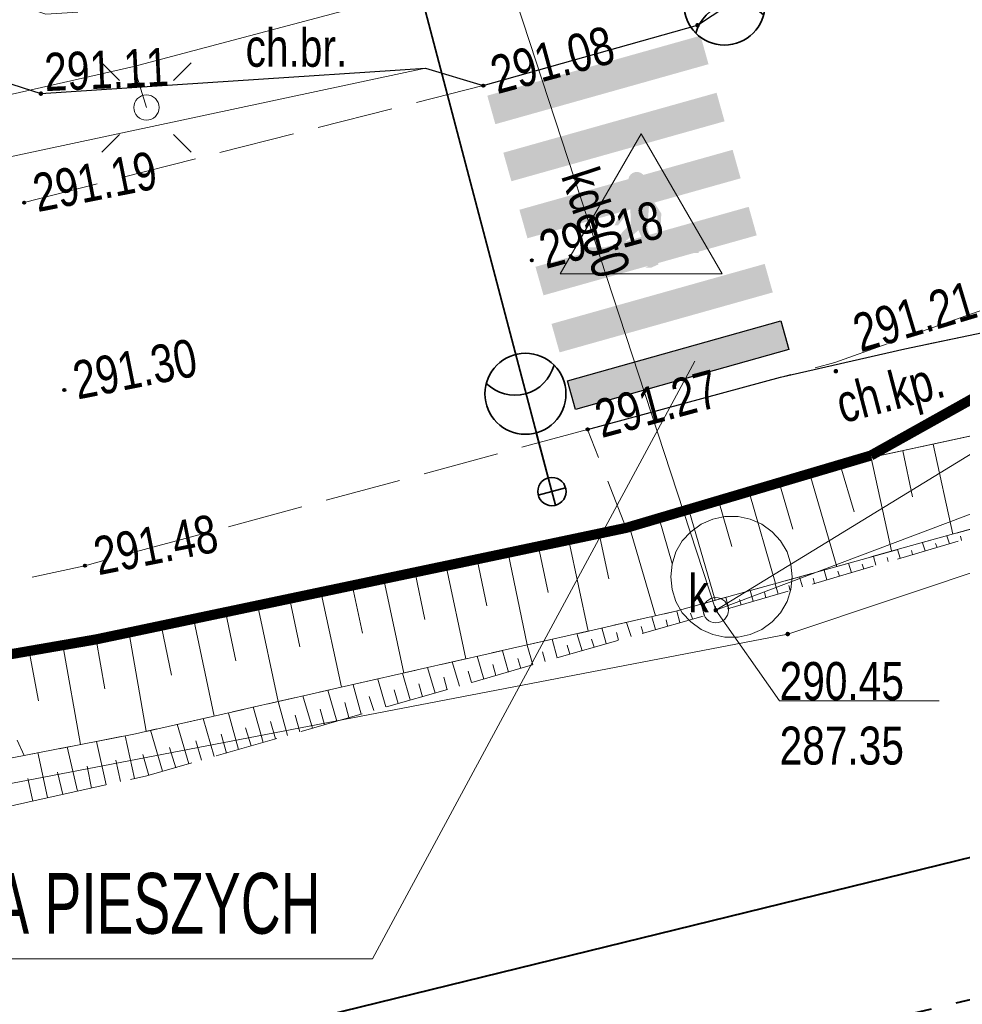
# Model space of a CAD drawing. Header units: metres. Extents: x 7437397 to 7437781, y 5556608 to 5556944.
# Tile 5 of 46: x 7437499 to 7437517, y 5556660 to 5556679. Entities that reach past the tile are written whole.
import ezdxf

# ---------------------------------------------------------------- set-up
doc = ezdxf.new("R2010")
doc.units = ezdxf.units.M
doc.header["$MEASUREMENT"] = 0
for name, pattern in [('314-500', [2.5, 2, -0.5]), ('BUBZ01-500', [1.75, 1.25, -0.5]), ('KTCR02-500', [1.5, 1, -0.5]), ('KTJZ01-500', [2, 1.5, -0.5])]:
    doc.linetypes.add(name, pattern=pattern)
doc.layers.get('0').update_dxf_attribs({"color": 250, "lineweight": 5})
for name, color, linetype, lineweight in [('203-Punkt załamania granicy działki nie stabilizowany', 7, 'Continuous', 5), ('_PROJ_WYMIARY', 7, 'Continuous', 9), ('_PROJ_ZAGOSPODAROWANIE', 7, 'Continuous', 13), ('BUBZ01', 250, 'Continuous', 5), ('BUIB02_01', 250, 'Continuous', 5), ('EGBD03', 250, 'Continuous', 5), ('EGBP04_03', 250, 'Continuous', 5), ('Elektryka_oswietlenie_zewnetrzne', 1, 'Continuous', 35), ('ELEKTRYKA_TRASY', 1, 'Continuous', 35), ('KTCR02', 250, 'Continuous', 5), ('KTJZ01', 250, 'Continuous', 5), ('KTKR01', 250, 'Continuous', 5), ('KTOK01', 250, 'Continuous', 5), ('latarnia na słupie lub maszcie (punkt)', 7, 'Continuous', 5), ('MPZP', 250, 'Continuous', 5), ('przewód kanalizacyjny (linia)', 7, 'Continuous', 5), ('przewód kanalizacyjny (linia)-Atr1', 7, 'Continuous', 5), ('punkt o określonej wysokości (sieć kanalizacyjna)', 7, 'Continuous', 5), ('punkt o określonej wysokości (sieć kanalizacyjna)-Atr2', 7, 'Continuous', 5), ('punkt o określonej wysokości (sieć kanalizacyjna)-Atr3', 7, 'Continuous', 5), ('punkt wysokościowy naturalny', 7, 'Continuous', 5), ('punkt wysokościowy sztuczny', 7, 'Continuous', 5), ('RTPW01', 250, 'Continuous', 5), ('RTPW02', 250, 'Continuous', 5), ('rzedne dla projektanta', 250, 'Continuous', 5), ('SUPE_01', 250, 'Continuous', 5), ('SUSM01', 250, 'Continuous', 5), ('SUSM04_01_E', 250, 'Continuous', 5), ('słup (punkt)', 7, 'Continuous', 5), ('właz - siec kanalizacyjna (powierzchnia)', 7, 'Continuous', 5), ('właz okrągły - siec kanalizacyjna (punkt)', 7, 'Continuous', 5), ('właz okrągły - siec kanalizacyjna (punkt)-Atr17', 7, 'Continuous', 5)]:
    doc.layers.add(name, color=color, linetype=linetype, lineweight=lineweight)
doc.layers.add('ZNAKI_POZIOME', color=253, linetype='Continuous')
doc.styles.add('DROGI', font='arial.ttf', dxfattribs={"width": 0.55, "height": 1.25})
doc.styles.get("Standard").update_dxf_attribs({"font": 'txt.shx', "width": 0.75})
doc.linetypes.add('KTOK01-500', pattern='A,1.75,[13,dgnlstyle-rozp_2015.shx,S=0.002778,R=0,X=0,Y=0],1.75', length=3.5)

# ---------------------------------------------------------------- blocks, each defined once
blk = doc.blocks.new('PW01')
at = {"layer": 'punkt wysokościowy naturalny', "linetype": 'Continuous', "lineweight": 13}
h = blk.add_hatch(color=0, dxfattribs=at)
edge = h.paths.add_edge_path()
edge.add_arc((0, 0), 0.45, 0, 360)
blk = doc.blocks.new('US22')
at = {"color": 0, "linetype": 'Continuous', "lineweight": 13, "ltscale": 10}
blk.add_circle((0, 0), 2.5, dxfattribs=at)
blk = doc.blocks.new('203')
at = {"layer": '203-Punkt załamania granicy działki nie stabilizowany', "linetype": 'Continuous', "lineweight": 13}
h = blk.add_hatch(color=96, dxfattribs=at)
edge = h.paths.add_edge_path()
edge.add_arc((0, 0), 0.45, 0, 360)
blk = doc.blocks.new('PW02')
at = {"layer": 'punkt wysokościowy sztuczny', "linetype": 'Continuous', "lineweight": 13}
h = blk.add_hatch(color=0, dxfattribs=at)
edge = h.paths.add_edge_path()
edge.add_arc((0, 0), 0.45, 0, 360)
blk = doc.blocks.new('SM04')
at = {"layer": 'słup (punkt)', "color": 0, "linetype": 'Continuous', "lineweight": 13}
blk.add_circle((0, 0), 2.5, dxfattribs=at)
blk = doc.blocks.new('SM011')
at = {"layer": 'latarnia na słupie lub maszcie (punkt)', "color": 0, "linetype": 'Continuous', "lineweight": 13}
for p, q in [((-5.3, 5.31), (-8.83, 8.84)), ((5.31, 5.31), (8.84, 8.84)), ((-5.3, -5.3), (-8.83, -8.83)), ((5.31, -5.3), (8.84, -8.83))]:
    blk.add_line(p, q, dxfattribs=at)
blk = doc.blocks.new('slup_oswietleniowy_4')
for p, q in [((0, 0.35), (0, -0.35)), ((-0.35, 0), (1.5, 0))]:
    blk.add_line(p, q)
for centre, radius in [((2.5, 0), 1), ((0, 0), 0.35)]:
    blk.add_circle(centre, radius)
blk.add_arc((3.5, 0), 1, 120, 240)

msp = doc.modelspace()

# ---------------------------------------------------------------- hatches: boundary and pattern name
at = {"layer": '_PROJ_ZAGOSPODAROWANIE', "linetype": 'Continuous'}
h = msp.add_hatch(color=7, dxfattribs=at)
h.paths.add_polyline_path([(7437510.894, 5556676.03), (7437511.168, 5556675.941), (7437511.385, 5556675.603), (7437511.369, 5556675.289), (7437511.297, 5556675.225), (7437511.305, 5556675.547), (7437511.144, 5556675.788), (7437511.111, 5556675.314), (7437511.329, 5556674.598), (7437511.184, 5556674.533), (7437511.071, 5556674.533), (7437511.216, 5556674.63), (7437510.934, 5556675.273), (7437510.652, 5556675.032), (7437510.644, 5556674.662), (7437510.435, 5556674.598), (7437510.395, 5556674.614), (7437510.556, 5556674.734), (7437510.524, 5556675.137), (7437510.781, 5556675.402), (7437510.773, 5556675.812), (7437510.677, 5556675.563), (7437510.532, 5556675.37), (7437510.459, 5556675.37), (7437510.628, 5556675.676), (7437510.741, 5556676.014)])
edge = h.paths.add_edge_path()
edge.add_arc((7437510.902, 5556676.255), 0.169, 0, 360)
h.paths.add_polyline_path([(7437509.839, 5556674.936), (7437510.491, 5556674.936), (7437510.459, 5556674.823), (7437509.783, 5556674.823)])
h.paths.add_polyline_path([(7437510.717, 5556674.944), (7437511.015, 5556674.936), (7437511.047, 5556674.823), (7437510.701, 5556674.823)], flags=17)
h.paths.add_polyline_path([(7437511.329, 5556674.944), (7437512.102, 5556674.944), (7437512.126, 5556674.823), (7437511.377, 5556674.823)])
at = {"layer": 'ZNAKI_POZIOME', "linetype": 'Continuous'}
h = msp.add_hatch(color=256, dxfattribs=at)
h.dxf.hatch_style = 1
h.paths.add_polyline_path([(7437507.951, 5556677.93), (7437512.159, 5556679.114), (7437512.317, 5556678.551), (7437508.109, 5556677.367)])
h.paths.add_polyline_path([(7437508.267, 5556676.804), (7437512.476, 5556677.987), (7437512.634, 5556677.424), (7437508.426, 5556676.24)])
h.paths.add_polyline_path([(7437508.584, 5556675.677), (7437512.793, 5556676.861), (7437512.951, 5556676.298), (7437508.743, 5556675.114)])
h.paths.add_polyline_path([(7437509.218, 5556673.424), (7437513.426, 5556674.608), (7437513.585, 5556674.045), (7437509.377, 5556672.861)])
h.paths.add_polyline_path([(7437508.901, 5556674.551), (7437513.11, 5556675.735), (7437513.268, 5556675.172), (7437509.06, 5556673.988)])
h.paths.add_polyline_path([(7437509.535, 5556672.298), (7437513.743, 5556673.482), (7437513.902, 5556672.919), (7437509.693, 5556671.735)])

# ---------------------------------------------------------------- linework, layer by layer
at = {"layer": '_PROJ_WYMIARY'}
msp.add_lwpolyline([(7437483.791, 5556660.89), (7437505.685, 5556660.89), (7437512.048, 5556672.69)], dxfattribs=at)
at = {"layer": '_PROJ_ZAGOSPODAROWANIE', "linetype": '314-500'}
for points in [[(7437690.99, 5556768.992, 0.2, 0.2, 0), (7437515.52, 5556670.824, 0, 0, 0)], [(7437515.52, 5556670.824, 0.2, 0.2, 0), (7437510.688, 5556669.395, 0.2, 0.2, 0), (7437500.229, 5556667.194, 0.2, 0.2, 0), (7437486.31, 5556664.78, 0.2, 0.2, 0), (7437483.805, 5556682.481, 0.2, 0.2, 0), (7437514.045, 5556687.445, 0.2, 0.2, 0), (7437513.13, 5556690.08, 0.2, 0.2, 0), (7437520.83, 5556693.404, 0.2, 0.2, 0), (7437522.86, 5556690.63, 0.2, 0.2, 0), (7437525.876, 5556691.876, 0.2, 0.2, 0), (7437540.193, 5556697.887, 0.2, 0.2, 0), (7437574.98, 5556714.07, 0.2, 0.2, 0), (7437590.898, 5556722.559, 0.2, 0.2, 0)]]:
    msp.add_lwpolyline(points, format="xyseb", dxfattribs=at)
at = {"layer": '_PROJ_ZAGOSPODAROWANIE', "color": 7, "linetype": 'Continuous', "flags": 128}
msp.add_lwpolyline([(7437509.388, 5556674.409), (7437512.586, 5556674.409), (7437510.987, 5556677.178)], close=True, dxfattribs=at)
at = {"layer": 'BUBZ01', "color": 7, "linetype": 'BUBZ01-500', "lineweight": 13, "flags": 128}
msp.add_lwpolyline([(7437497.945, 5556666.794), (7437498.812, 5556664.903), (7437501.01, 5556665.33), (7437511.67, 5556667.75), (7437528.66, 5556672.48), (7437527.93, 5556673.47), (7437515.37, 5556670.75), (7437510.69, 5556669.39), (7437500.89, 5556667.31), (7437497.945, 5556666.794)], close=True, dxfattribs=at)
for points in [[(7437499.202, 5556664.052), (7437501.23, 5556664.5), (7437512.5, 5556667.74), (7437528.66, 5556672.48), (7437511.67, 5556667.75), (7437501.01, 5556665.33), (7437498.812, 5556664.903)], [(7437498.812, 5556664.903), (7437486.17, 5556662.45), (7437476.999, 5556661.379)], [(7437477.389, 5556660.156), (7437486.06, 5556661.15), (7437499.202, 5556664.052)]]:
    msp.add_lwpolyline(points, dxfattribs=at)
at = {"layer": 'BUBZ01', "color": 7, "linetype": 'Continuous', "lineweight": 13, "flags": 128}
for points in [[(7437516.75, 5556671.05), (7437517.14, 5556669.27)], [(7437516.15, 5556670.92), (7437516.34, 5556670.01)], [(7437515.53, 5556670.78), (7437515.93, 5556668.94)], [(7437514.92, 5556670.62), (7437515.19, 5556669.71)], [(7437513.72, 5556670.27), (7437513.98, 5556669.37)], [(7437514.32, 5556670.44), (7437514.85, 5556668.63)], [(7437513.12, 5556670.1), (7437513.64, 5556668.3)], [(7437512.52, 5556669.92), (7437512.78, 5556669.03)], [(7437511.93, 5556669.75), (7437512.45, 5556667.97)], [(7437511.34, 5556669.58), (7437511.6, 5556668.69)], [(7437510.76, 5556669.41), (7437511.27, 5556667.66)], [(7437509.56, 5556669.15), (7437509.94, 5556667.36)], [(7437510.16, 5556669.28), (7437510.35, 5556668.39)], [(7437517.07, 5556669.08), (7437517.02, 5556669.24)], [(7437517.31, 5556669.15), (7437517.29, 5556669.23)], [(7437508.96, 5556669.02), (7437509.15, 5556668.12)], [(7437516.1, 5556668.8), (7437516.05, 5556668.97)], [(7437516.34, 5556668.87), (7437516.32, 5556668.95)], [(7437516.59, 5556668.94), (7437516.54, 5556669.1)], [(7437516.83, 5556669.01), (7437516.8, 5556669.09)], [(7437507.75, 5556668.77), (7437507.94, 5556667.86)], [(7437508.36, 5556668.9), (7437508.74, 5556667.09)], [(7437515.62, 5556668.66), (7437515.57, 5556668.83)], [(7437515.86, 5556668.73), (7437515.84, 5556668.81)], [(7437507.14, 5556668.64), (7437507.53, 5556666.81)], [(7437514.65, 5556668.37), (7437514.6, 5556668.56)], [(7437514.9, 5556668.44), (7437514.87, 5556668.54)], [(7437515.14, 5556668.51), (7437515.08, 5556668.7)], [(7437515.38, 5556668.58), (7437515.35, 5556668.68)], [(7437505.91, 5556668.38), (7437506.3, 5556666.53)], [(7437506.53, 5556668.51), (7437506.72, 5556667.59)], [(7437514.17, 5556668.23), (7437514.11, 5556668.43)], [(7437514.41, 5556668.3), (7437514.38, 5556668.4)], [(7437505.29, 5556668.24), (7437505.49, 5556667.32)], [(7437513.2, 5556667.95), (7437513.14, 5556668.16)], [(7437513.69, 5556668.09), (7437513.63, 5556668.29)], [(7437513.93, 5556668.16), (7437513.9, 5556668.26)], [(7437504.05, 5556667.98), (7437504.25, 5556667.05)], [(7437504.67, 5556668.11), (7437505.07, 5556666.25)], [(7437512.72, 5556667.8), (7437512.66, 5556668.02)], [(7437512.96, 5556667.88), (7437512.93, 5556667.98)], [(7437513.45, 5556668.02), (7437513.42, 5556668.12)], [(7437503.42, 5556667.85), (7437503.82, 5556665.97)], [(7437511.75, 5556667.53), (7437511.69, 5556667.75)], [(7437512.24, 5556667.66), (7437512.17, 5556667.89)], [(7437512.48, 5556667.73), (7437512.45, 5556667.85)], [(7437502.16, 5556667.58), (7437502.56, 5556665.68)], [(7437502.79, 5556667.71), (7437502.99, 5556666.77)], [(7437511.27, 5556667.39), (7437511.2, 5556667.64)], [(7437511.51, 5556667.46), (7437511.48, 5556667.58)], [(7437512, 5556667.6), (7437511.96, 5556667.71)], [(7437501.52, 5556667.44), (7437501.72, 5556666.49)], [(7437510.3, 5556667.11), (7437510.21, 5556667.42)], [(7437510.79, 5556667.25), (7437510.7, 5556667.53)], [(7437511.03, 5556667.32), (7437510.99, 5556667.45)], [(7437500.23, 5556667.19), (7437500.4, 5556666.22)], [(7437500.88, 5556667.31), (7437501.22, 5556665.38)], [(7437509.33, 5556666.83), (7437509.23, 5556667.2)], [(7437509.82, 5556666.97), (7437509.72, 5556667.31)], [(7437510.06, 5556667.04), (7437510.01, 5556667.2)], [(7437510.54, 5556667.18), (7437510.5, 5556667.33)], [(7437499.57, 5556667.08), (7437499.92, 5556665.12)], [(7437508.37, 5556666.55), (7437508.25, 5556666.97)], [(7437508.85, 5556666.69), (7437508.74, 5556667.08)], [(7437509.58, 5556666.9), (7437509.53, 5556667.08)], [(7437498.91, 5556666.96), (7437499.09, 5556665.98)], [(7437507.88, 5556666.41), (7437507.75, 5556666.86)], [(7437508.61, 5556666.62), (7437508.55, 5556666.82)], [(7437509.09, 5556666.76), (7437509.04, 5556666.95)], [(7437506.92, 5556666.13), (7437506.77, 5556666.64)], [(7437507.4, 5556666.27), (7437507.26, 5556666.75)], [(7437508.12, 5556666.48), (7437508.06, 5556666.7)], [(7437505.95, 5556665.86), (7437505.79, 5556666.41)], [(7437506.43, 5556666), (7437506.28, 5556666.53)], [(7437507.16, 5556666.2), (7437507.09, 5556666.45)], [(7437507.64, 5556666.34), (7437507.57, 5556666.57)], [(7437504.98, 5556665.58), (7437504.8, 5556666.19)], [(7437505.46, 5556665.72), (7437505.3, 5556666.3)], [(7437506.19, 5556665.93), (7437506.11, 5556666.2)], [(7437506.67, 5556666.06), (7437506.6, 5556666.32)], [(7437504.5, 5556665.44), (7437504.31, 5556666.08)], [(7437505.71, 5556665.79), (7437505.62, 5556666.07)], [(7437503.53, 5556665.16), (7437503.33, 5556665.86)], [(7437504.01, 5556665.3), (7437503.82, 5556665.97)], [(7437504.74, 5556665.51), (7437504.65, 5556665.82)], [(7437505.22, 5556665.65), (7437505.14, 5556665.95)], [(7437502.56, 5556664.88), (7437502.34, 5556665.63)], [(7437503.04, 5556665.02), (7437502.84, 5556665.74)], [(7437504.25, 5556665.37), (7437504.16, 5556665.7)], [(7437502.06, 5556664.74), (7437501.83, 5556665.52)], [(7437503.29, 5556665.09), (7437503.18, 5556665.45)], [(7437503.77, 5556665.23), (7437503.67, 5556665.57)], [(7437500.99, 5556664.45), (7437500.8, 5556665.29)], [(7437501.54, 5556664.59), (7437501.3, 5556665.4)], [(7437502.8, 5556664.95), (7437502.7, 5556665.32)], [(7437499.86, 5556664.2), (7437499.66, 5556665.07)], [(7437500.43, 5556664.32), (7437500.24, 5556665.18)], [(7437501.8, 5556664.66), (7437501.68, 5556665.06)], [(7437502.31, 5556664.81), (7437502.2, 5556665.19)], [(7437499.27, 5556664.07), (7437499.08, 5556664.96)], [(7437501.27, 5556664.51), (7437501.15, 5556664.92)], [(7437500.14, 5556664.26), (7437500.05, 5556664.69)], [(7437500.71, 5556664.39), (7437500.62, 5556664.81)], [(7437498.98, 5556664), (7437498.88, 5556664.45)], [(7437499.57, 5556664.13), (7437499.47, 5556664.57)]]:
    msp.add_lwpolyline(points, dxfattribs=at)
at = {"layer": 'BUIB02_01', "color": 212, "linetype": 'Continuous', "lineweight": 40, "flags": 128}
msp.add_lwpolyline([(7437478.779, 5556655.789), (7437498.529, 5556658.242), (7437527.258, 5556665.29), (7437554.461, 5556676.462), (7437578.709, 5556689.08)], dxfattribs=at)
at = {"layer": 'EGBD03', "color": 96, "linetype": 'Continuous', "lineweight": 13}
msp.add_line((7437499.024, 5556664.441), (7437477.352, 5556660.27), dxfattribs=at)
at = {"layer": 'EGBD03', "color": 96, "linetype": 'Continuous', "lineweight": 13, "flags": 128}
for points in [[(7437513.88, 5556667.3), (7437528.68, 5556672.25)], [(7437499.024, 5556664.441), (7437513.88, 5556667.3)]]:
    msp.add_lwpolyline(points, dxfattribs=at)
at = {"layer": 'ELEKTRYKA_TRASY'}
msp.add_lwpolyline([(7437512.108, 5556681.66), (7437506.432, 5556680.724), (7437509.226, 5556670.113)], dxfattribs=at)
at = {"layer": 'KTCR02', "color": 7, "linetype": 'KTCR02-500', "lineweight": 13, "flags": 128}
msp.add_lwpolyline([(7437490.09, 5556680.89), (7437499.14, 5556677.97), (7437506.73, 5556678.47), (7437507.87, 5556678.13), (7437512.1, 5556679.32), (7437513.55, 5556680.28), (7437514.73, 5556681.38), (7437515.98, 5556684.5), (7437516.09, 5556686.202), (7437515.43, 5556689.51), (7437513.74, 5556688.99), (7437514.35, 5556685.9), (7437514.19, 5556684.84), (7437513.51, 5556682.89), (7437511.55, 5556681.17), (7437507.29, 5556680.02), (7437499.24, 5556679.54), (7437490.19, 5556682.55)], dxfattribs=at)
msp.add_lwpolyline([(7437510.69, 5556669.39), (7437509.93, 5556671.34), (7437513.74, 5556672.37), (7437516.19, 5556672.93), (7437525.36, 5556674.85), (7437527.93, 5556673.47), (7437515.37, 5556670.75), (7437510.69, 5556669.39)], close=True, dxfattribs=at)
at = {"layer": 'KTJZ01', "color": 7, "linetype": 'KTJZ01-500', "lineweight": 13, "flags": 128}
msp.add_lwpolyline([(7437487.24, 5556665.88), (7437500.01, 5556668.65), (7437509.93, 5556671.34), (7437514.81, 5556672.66), (7437528.54, 5556677.57), (7437546.18, 5556685.08), (7437562.31, 5556693.39), (7437575.78, 5556700.17), (7437584.6, 5556705.2), (7437599.33, 5556712.79), (7437607.41, 5556717.03), (7437624.22, 5556725.75), (7437636.91, 5556731.79), (7437639.91, 5556733.3), (7437648.13, 5556737.1), (7437664.08, 5556744.94), (7437674.41, 5556750.47), (7437695.47, 5556762.01), (7437726.23, 5556778.98), (7437745.592, 5556790.579), (7437740.524, 5556799.89), (7437726.071, 5556794.065), (7437721.424, 5556793.261), (7437718.653, 5556793.684), (7437716.454, 5556794.853), (7437714.78, 5556796.65), (7437713.44, 5556798.18), (7437704.05, 5556814.76), (7437696.46, 5556806.77), (7437698.53, 5556806.84), (7437700.74, 5556806.26), (7437702.79, 5556804.94), (7437704.06, 5556803.16), (7437709.44, 5556793.77), (7437711.44, 5556790.12), (7437712.13, 5556787.63), (7437712.21, 5556785.35), (7437711.59, 5556783.66), (7437709.87, 5556781.76), (7437701.28, 5556777.09), (7437699.42, 5556776.48), (7437697.78, 5556776.19), (7437695.76, 5556776.41), (7437693.65, 5556777.51), (7437692.09, 5556778.89), (7437690.49, 5556781.22), (7437685.25, 5556778.28), (7437686.1, 5556775.03), (7437686.085, 5556773.72), (7437685.81, 5556772.51), (7437685.3, 5556771.32), (7437684.475, 5556769.98), (7437683.43, 5556768.68), (7437682.12, 5556767.23), (7437680.52, 5556765.9), (7437679.609, 5556765.424), (7437667.4, 5556758.73), (7437656.58, 5556752.94), (7437646.03, 5556747.24), (7437635.04, 5556741.31), (7437625.46, 5556735.97), (7437617.31, 5556731.03), (7437610.73, 5556727.32), (7437599.83, 5556721.28), (7437592.56, 5556717.41), (7437581.48, 5556711.39), (7437572.19, 5556706.38), (7437570.63, 5556705.57), (7437559.43, 5556699.57), (7437555.27, 5556697.37), (7437547.58, 5556693.6), (7437542.1, 5556690.99), (7437536.78, 5556688.64), (7437527.13, 5556684.56), (7437524.75, 5556685.69), (7437522.99, 5556687.15), (7437521.44, 5556689.45), (7437520.46, 5556691.39), (7437515.43, 5556689.51), (7437516.09, 5556686.202), (7437515.98, 5556684.5), (7437514.73, 5556681.38), (7437513.55, 5556680.28), (7437512.1, 5556679.32), (7437507.87, 5556678.13), (7437498.81, 5556675.82), (7437492.9, 5556674.29)], dxfattribs=at)
at = {"layer": 'KTKR01', "color": 7, "linetype": 'Continuous', "lineweight": 30, "flags": 128}
for points in [[(7437509.93, 5556671.34), (7437513.74, 5556672.37), (7437516.19, 5556672.93), (7437525.36, 5556674.85), (7437534.27, 5556677.12), (7437543.86, 5556679.82), (7437547.6, 5556681.25), (7437562.05, 5556688.41), (7437564.55, 5556690.07), (7437567.61, 5556692.67), (7437574.17, 5556698.83), (7437574.91, 5556699.49), (7437575.69, 5556700.12)], [(7437490.09, 5556680.89), (7437499.14, 5556677.97), (7437506.73, 5556678.47), (7437507.87, 5556678.13), (7437512.1, 5556679.32), (7437513.55, 5556680.28), (7437514.73, 5556681.38), (7437515.98, 5556684.5), (7437516.09, 5556686.202), (7437515.43, 5556689.51)]]:
    msp.add_lwpolyline(points, dxfattribs=at)
at = {"layer": 'KTOK01', "color": 7, "linetype": 'KTOK01-500', "lineweight": 13, "flags": 128}
for points in [[(7437506.73, 5556678.47), (7437490.14, 5556674.93), (7437473.536, 5556672.257)], [(7437527.93, 5556673.47), (7437515.37, 5556670.75), (7437510.76, 5556669.41), (7437500.89, 5556667.31), (7437497.967, 5556666.813)]]:
    msp.add_lwpolyline(points, dxfattribs=at)
at = {"layer": 'MPZP', "color": 212, "linetype": 'KTCR02-500', "lineweight": 40, "flags": 128}
msp.add_lwpolyline([(7437480.406, 5556653.046), (7437497.678, 5556655.366), (7437530.257, 5556663.123), (7437555.691, 5556673.002), (7437601.685, 5556696.111), (7437651.01, 5556723.248), (7437712.92, 5556755.928), (7437752.943, 5556777.073)], dxfattribs=at)
at = {"layer": 'przewód kanalizacyjny (linia)', "color": 36, "linetype": 'Continuous', "lineweight": 13, "flags": 128}
for points in [[(7437507.01, 5556684.43), (7437512.46, 5556667.77)], [(7437512.46, 5556667.77), (7437535.98, 5556676.65), (7437554.59, 5556679.12)], [(7437512.46, 5556667.77), (7437528.53, 5556677.61)]]:
    msp.add_lwpolyline(points, dxfattribs=at)
at = {"layer": 'punkt o określonej wysokości (sieć kanalizacyjna)-Atr2', "color": 7, "flags": 128}
msp.add_lwpolyline([(7437512.46, 5556667.77), (7437513.72, 5556665.98), (7437516.866, 5556665.98)], dxfattribs=at)
at = {"layer": 'rzedne dla projektanta', "color": 7, "linetype": 'Continuous', "lineweight": 40}
for centre in [(7437507.87, 5556678.13), (7437498.81, 5556675.82), (7437508.83, 5556674.68), (7437499.6, 5556672.12), (7437509.93, 5556671.34), (7437500.01, 5556668.65)]:
    msp.add_circle(centre, 0.0225, dxfattribs=at)
at = {"layer": 'SUPE_01', "color": 1, "linetype": 'Continuous', "lineweight": 13}
msp.add_line((7437501.223, 5556677.696), (7437500.974, 5556678.503), dxfattribs=at)
at = {"layer": 'SUPE_01', "color": 1, "linetype": 'Continuous', "lineweight": 13, "flags": 128}
msp.add_lwpolyline([(7437513.451, 5556689.173), (7437513.987, 5556685.841), (7437512.818, 5556682.675), (7437510.206, 5556680.962), (7437500.974, 5556678.503), (7437488.15, 5556675.589), (7437473.288, 5556673.036)], dxfattribs=at)
at = {"layer": 'właz - siec kanalizacyjna (powierzchnia)', "color": 36, "linetype": 'Continuous', "lineweight": 13, "flags": 128}
msp.add_lwpolyline([(7437513.97, 5556668.43), (7437513.94, 5556668.18), (7437513.87, 5556667.94), (7437513.74, 5556667.72), (7437513.57, 5556667.54), (7437513.37, 5556667.39), (7437513.14, 5556667.29), (7437512.9, 5556667.24), (7437512.64, 5556667.24), (7437512.4, 5556667.29), (7437512.17, 5556667.39), (7437511.97, 5556667.54), (7437511.8, 5556667.72), (7437511.67, 5556667.94), (7437511.6, 5556668.18), (7437511.57, 5556668.43), (7437511.6, 5556668.68), (7437511.67, 5556668.92), (7437511.8, 5556669.14), (7437511.97, 5556669.32), (7437512.17, 5556669.47), (7437512.4, 5556669.57), (7437512.64, 5556669.62), (7437512.9, 5556669.62), (7437513.14, 5556669.57), (7437513.37, 5556669.47), (7437513.57, 5556669.32), (7437513.74, 5556669.14), (7437513.87, 5556668.92), (7437513.94, 5556668.68), (7437513.97, 5556668.43)], close=True, dxfattribs=at)
at = {"layer": 'ZNAKI_POZIOME', "linetype": 'Continuous'}
msp.add_lwpolyline([(7437509.535, 5556672.298), (7437513.743, 5556673.482), (7437513.902, 5556672.919), (7437509.693, 5556671.735), (7437509.535, 5556672.298)], close=True, dxfattribs=at)

# ---------------------------------------------------------------- block references
at = {"layer": 'EGBP04_03', "color": 96, "linetype": 'Continuous', "lineweight": 13, "xscale": 0.1, "yscale": 0.1, "zscale": 0.1}
msp.add_blockref('203', (7437513.88, 5556667.3), dxfattribs=at)
at = {"layer": 'Elektryka_oswietlenie_zewnetrzne'}
for p, xscale, yscale, zscale, rotation in [((7437512.108, 5556681.66), 0.7999999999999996, 0.7999999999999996, 0.7999999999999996, 285.1358355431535), ((7437509.226, 5556670.113), 0.7999999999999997, 0.7999999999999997, 0.7999999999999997, 105.1358355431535)]:
    msp.add_blockref('slup_oswietleniowy_4', p, dxfattribs=dict(at, xscale=xscale, yscale=yscale, zscale=zscale, rotation=rotation))
at = {"layer": 'punkt o określonej wysokości (sieć kanalizacyjna)', "color": 7, "linetype": 'Continuous', "lineweight": 13, "xscale": 0.1, "yscale": 0.1, "zscale": 0.1}
msp.add_blockref('PW01', (7437512.46, 5556667.77), dxfattribs=at)
at = {"layer": 'RTPW02', "color": 7, "linetype": 'Continuous', "lineweight": 13, "xscale": 0.1, "yscale": 0.1, "zscale": 0.1}
for p in [(7437512.1, 5556679.32), (7437499.14, 5556677.97), (7437514.83, 5556672.49)]:
    msp.add_blockref('PW02', p, dxfattribs=at)
at = {"layer": 'SUSM01', "color": 7, "linetype": 'Continuous', "lineweight": 13, "xscale": 0.1, "yscale": 0.1, "zscale": 0.1}
msp.add_blockref('SM011', (7437501.223, 5556677.696), dxfattribs=at)
at = {"layer": 'SUSM04_01_E', "color": 7, "linetype": 'Continuous', "lineweight": 13, "xscale": 0.1, "yscale": 0.1, "zscale": 0.1}
msp.add_blockref('SM04', (7437501.223, 5556677.696), dxfattribs=at)
at = {"layer": 'właz okrągły - siec kanalizacyjna (punkt)', "color": 7, "linetype": 'Continuous', "lineweight": 13, "xscale": 0.1, "yscale": 0.1, "zscale": 0.1}
msp.add_blockref('US22', (7437512.46, 5556667.77), dxfattribs=at)

# ---------------------------------------------------------------- texts
at = {"layer": '_PROJ_WYMIARY', "style": 'DROGI', "width": 0.65}
msp.add_text('ISTNIEJĄCE PRZEJŚCIE DLA PIESZYCH', height=1.2, dxfattribs=at).set_placement((7437483.893, 5556661.383))
at = {"layer": 'KTCR02', "color": 7, "linetype": 'Continuous', "lineweight": 13, "insert": (7437503.18, 5556678.49), "char_height": 0.75, "attachment_point": 7, "line_spacing_factor": 0.6}
msp.add_mtext('\\FWORKING_1250;\\H1x;\\W0.8;ch.br.', dxfattribs=at)
at = {"layer": 'KTCR02', "color": 7, "linetype": 'Continuous', "lineweight": 13, "insert": (7437515.017, 5556671.238), "char_height": 0.75, "attachment_point": 7, "rotation": 14.6525, "line_spacing_factor": 0.6}
msp.add_mtext('\\FWORKING_1250;\\H1x;\\W0.8;ch.kp.', dxfattribs=at)
at = {"layer": 'przewód kanalizacyjny (linia)-Atr1', "color": 36, "insert": (7437509.392, 5556676.342), "char_height": 0.75, "attachment_point": 7, "rotation": 288.114, "line_spacing_factor": 0.6}
msp.add_mtext('\\FWORKING_1250;\\H1x;\\W0.8;kd800', dxfattribs=at)
at = {"layer": 'punkt o określonej wysokości (sieć kanalizacyjna)-Atr2', "color": 36, "insert": (7437513.72, 5556665.987), "char_height": 0.75, "attachment_point": 7, "line_spacing_factor": 0.6}
msp.add_mtext('\\FWORKING_1250;\\H1x;\\W0.8;290.45', dxfattribs=at)
at = {"layer": 'punkt o określonej wysokości (sieć kanalizacyjna)-Atr3', "color": 36, "insert": (7437513.72, 5556664.712), "char_height": 0.75, "attachment_point": 7, "line_spacing_factor": 0.6}
msp.add_mtext('\\FWORKING_1250;\\H1x;\\W0.8;287.35', dxfattribs=at)
at = {"layer": 'RTPW01', "color": 7, "linetype": 'Continuous', "lineweight": 13, "char_height": 0.75, "line_spacing_factor": 0.6}
for s, insert, attachment_point, rotation in [('\\FWORKING_1250;\\H1x;\\W0.8;291.11', (7437499.192, 5556678.768), 1, 2.566), ('\\FWORKING_1250;\\H1x;\\W0.8;291.21', (7437515.322, 5556672.851), 7, 16.706)]:
    msp.add_mtext(s, dxfattribs=dict(at, insert=insert, attachment_point=attachment_point, rotation=rotation))
at = {"layer": 'rzedne dla projektanta', "color": 7, "linetype": 'Continuous', "lineweight": 0, "char_height": 0.75, "attachment_point": 7, "line_spacing_factor": 0.6}
for s, insert, rotation in [('\\FWORKING_1250;\\H1x;\\W0.8; 291.08', (7437507.935, 5556677.889), 15.1285), ('\\FWORKING_1250;\\H1x;\\W0.8; 291.19', (7437498.859, 5556675.575), 11.2682), ('\\FWORKING_1250;\\H1x;\\W0.8; 291.18', (7437508.895, 5556674.439), 15.1285), ('\\FWORKING_1250;\\H1x;\\W0.8; 291.30', (7437499.649, 5556671.875), 11.2682), ('\\FWORKING_1250;\\H1x;\\W0.8; 291.27', (7437509.995, 5556671.099), 15.1285), ('\\FWORKING_1250;\\H1x;\\W0.8; 291.48', (7437500.059, 5556668.405), 11.2682)]:
    msp.add_mtext(s, dxfattribs=dict(at, insert=insert, rotation=rotation))
at = {"layer": 'właz okrągły - siec kanalizacyjna (punkt)-Atr17', "color": 7, "insert": (7437511.919, 5556667.731), "char_height": 0.75, "attachment_point": 7, "line_spacing_factor": 0.6}
msp.add_mtext('\\FWORKING_1250;\\H1x;\\W0.8;k', dxfattribs=at)

doc.saveas('drawing.dxf')
